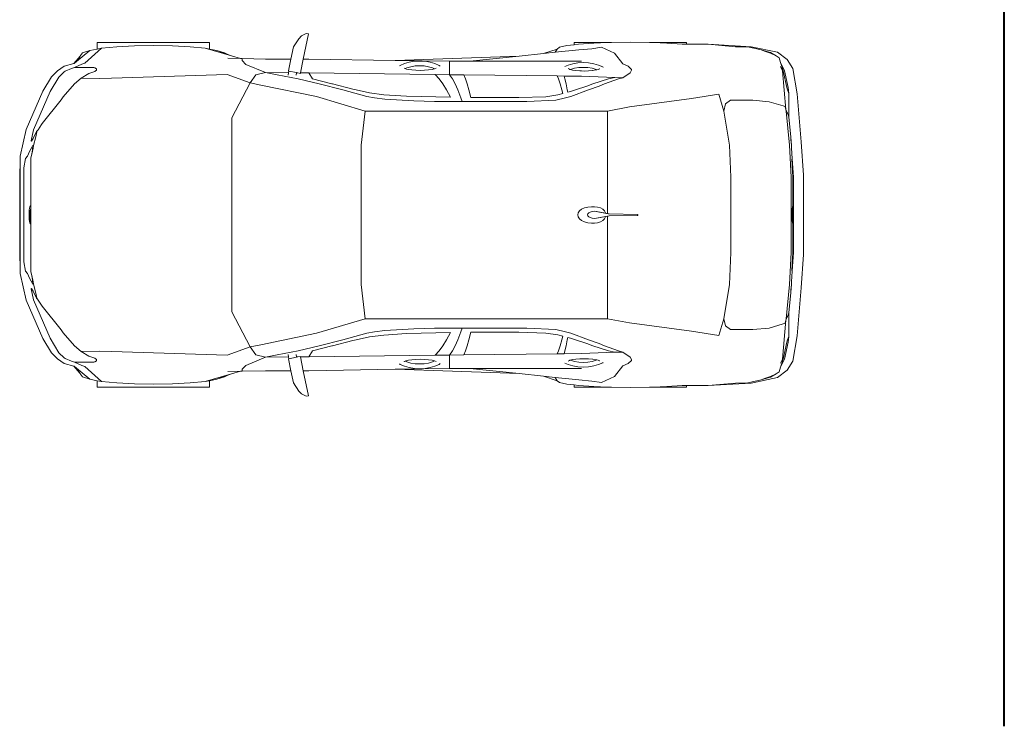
# Model space of a CAD drawing. Header units: inches. Extents: x 1987 to 3775, y 142 to 1299.
# Tile 2 of 50: x 2458 to 2676, y 142 to 299. Entities that reach past the tile are written whole.
import ezdxf

# ---------------------------------------------------------------- set-up
doc = ezdxf.new("R2010")
doc.units = ezdxf.units.IN
doc.header["$MEASUREMENT"] = 0
doc.layers.add('CAR', color=173, linetype='Continuous', lineweight=13)
doc.layers.add('WALL_0.40', color=7, linetype='Continuous', lineweight=40)

# ---------------------------------------------------------------- blocks, each defined once
blk = doc.blocks.new('at')
at = {"layer": 'CAR'}
for p, q in [((-111.43, 39.72), (-112.03, 39.09)), ((-110.37, 40.24), (-111.43, 39.72)), ((-111.02, 34.57), (-109.87, 40.13)), ((-110.37, 40.24), (-109.87, 40.13)), ((-156.76, 36.79), (-156.76, 38.21)), ((-156.76, 38.21), (-131.83, 38.21)), ((-152.44, 37.3), (-155.82, 36.95)), ((-148.51, 37.52), (-152.44, 37.3)), ((-144.29, 37.6), (-148.51, 37.52)), ((-140.07, 37.52), (-144.29, 37.6)), ((-136.14, 37.3), (-140.07, 37.52)), ((-132.77, 36.95), (-136.14, 37.3)), ((-131.83, 36.79), (-131.83, 38.21)), ((-113.2, 37.27), (-113.76, 34.57)), ((-112.03, 39.09), (-113.2, 37.27)), ((-54.14, 37.18), (-54.69, 36.79)), ((-52.52, 37.54), (-54.14, 37.18)), ((-50.92, 37.74), (-52.52, 37.54)), ((-50.92, 37.74), (-50.92, 38.21)), ((-50.92, 38.21), (-43.51, 38.21)), ((-49.94, 37.85), (-50.92, 37.74)), ((-46.57, 38.09), (-49.94, 37.85)), ((-46.97, 36.87), (-44.87, 37.18)), ((-43.51, 38.21), (-46.57, 38.09)), ((-44.87, 37.18), (-41.99, 35.87)), ((-42.65, 38.24), (-43.51, 38.21)), ((-38.45, 38.3), (-42.65, 38.24)), ((-34.24, 38.24), (-38.45, 38.3)), ((-33.39, 38.21), (-34.24, 38.24)), ((-30.33, 38.09), (-33.39, 38.21)), ((-33.39, 38.21), (-25.98, 38.21)), ((-26.96, 37.85), (-30.33, 38.09)), ((-26.96, 37.85), (-25.98, 37.85)), ((-25.98, 37.85), (-25.98, 38.21)), ((-25.98, 37.85), (-21.15, 37.85)), ((-21.15, 37.85), (-15.13, 37.31)), ((-21.15, 37.85), (-11.61, 37.31)), ((-15.13, 37.31), (-12.4, 37.27)), ((-12.4, 37.27), (-9.43, 36.63)), ((-11.61, 37.31), (-5.8, 36.08)), ((-161.95, 33.55), (-160.57, 35.22)), ((-161.92, 33.56), (-160.62, 35.09)), ((-158.4, 36.49), (-161.33, 34.01)), ((-160.62, 35.09), (-161.33, 34.01)), ((-160.53, 35.22), (-160.62, 35.09)), ((-160.53, 35.22), (-160.57, 35.22)), ((-160.44, 35.36), (-160.53, 35.22)), ((-160.03, 35.96), (-160.44, 35.36)), ((-158.4, 36.49), (-160.03, 35.96)), ((-159.47, 33.65), (-155.82, 36.95)), ((-158.4, 36.49), (-156.76, 36.79)), ((-155.82, 36.95), (-156.76, 36.79)), ((-131.83, 36.79), (-132.77, 36.95)), ((-132.77, 36.95), (-126.97, 35.28)), ((-130.18, 36.49), (-131.83, 36.79)), ((-128.55, 35.96), (-130.18, 36.49)), ((-127.78, 35.59), (-130.18, 36.49)), ((-128.55, 35.96), (-127.78, 35.59)), ((-126.97, 35.28), (-127.78, 35.59)), ((-126.97, 35.28), (-124.96, 34.71)), ((-90.63, 34.26), (-63.1, 35.23)), ((-63.1, 35.23), (-74.07, 34.08)), ((-57.75, 35.8), (-63.1, 35.23)), ((-57.75, 35.8), (-54.69, 36.79)), ((-55.17, 36.07), (-57.75, 35.8)), ((-55.17, 36.07), (-54.69, 36.79)), ((-49.86, 36.63), (-55.17, 36.07)), ((-49.86, 36.63), (-46.97, 36.87)), ((-41.99, 35.87), (-40.12, 33.52)), ((-8.45, 36.27), (-9.43, 36.63)), ((-9.43, 36.63), (-7.37, 36.03)), ((-8.45, 36.27), (-7.37, 35.89)), ((-6.11, 35.25), (-7.37, 36.03)), ((-6.11, 35.25), (-7.37, 35.89)), ((-5.46, 34.85), (-6.11, 35.25)), ((-5.8, 36.08), (-3.69, 34.48)), ((-165.6, 31.93), (-164.08, 33)), ((-164.08, 33), (-161.95, 33.55)), ((-161.95, 33.55), (-161.92, 33.56)), ((-161.92, 33.56), (-161.84, 33.58)), ((-161.33, 34.01), (-161.84, 33.58)), ((-161.82, 32.7), (-160.19, 33.4)), ((-160.19, 33.4), (-159.47, 33.65)), ((-124.96, 34.71), (-127.77, 34.78)), ((-124.57, 34.7), (-124.96, 34.71)), ((-119.4, 34.57), (-124.57, 34.7)), ((-124.57, 34.21), (-124.57, 34.7)), ((-123.8, 33.39), (-124.57, 34.21)), ((-119.4, 31.59), (-123.8, 33.39)), ((-113.76, 34.57), (-119.4, 34.57)), ((-113.76, 34.57), (-114.31, 31.93)), ((-111.66, 31.5), (-111.02, 34.57)), ((-109.83, 34.57), (-111.02, 34.57)), ((-109.83, 34.57), (-90.63, 34.26)), ((-90.63, 34.26), (-78.56, 34.07)), ((-89.69, 33.04), (-89.5, 33.17)), ((-89.5, 33.17), (-88.58, 33.58)), ((-88.58, 33.58), (-87.53, 33.88)), ((-88.05, 32.61), (-87.16, 32.87)), ((-87.53, 33.88), (-86.38, 34.07)), ((-87.16, 32.87), (-86.2, 33.03)), ((-86.38, 34.07), (-85.2, 34.13)), ((-86.2, 33.03), (-85.2, 33.08)), ((-85.2, 34.13), (-84.01, 34.07)), ((-85.2, 33.08), (-84.19, 33.03)), ((-84.19, 33.03), (-83.23, 32.87)), ((-84.01, 34.07), (-82.87, 33.88)), ((-83.23, 32.87), (-82.34, 32.61)), ((-82.87, 33.88), (-81.82, 33.58)), ((-81.82, 33.58), (-80.89, 33.17)), ((-80.89, 33.17), (-80.66, 33.01)), ((-74.07, 34.08), (-78.56, 34.07)), ((-78.56, 31.1), (-78.56, 34.07)), ((-49.32, 34.12), (-74.07, 34.08)), ((-53.02, 32.9), (-52.28, 33.23)), ((-52.28, 33.23), (-51.22, 33.53)), ((-51.22, 33.53), (-50.08, 33.72)), ((-50.08, 33.72), (-48.9, 33.78)), ((-48.9, 33.78), (-47.71, 33.72)), ((-47.71, 33.72), (-46.57, 33.53)), ((-46.57, 33.53), (-45.51, 33.23)), ((-45.51, 33.23), (-44.59, 32.81)), ((-44.59, 32.81), (-44.46, 32.73)), ((-38.96, 32.99), (-40.12, 33.52)), ((-38.23, 32.28), (-38.96, 32.99)), ((-5.46, 34.85), (-5.13, 33.82)), ((-4.7, 31.99), (-5.14, 32.92)), ((-4.22, 31.99), (-5.13, 33.82)), ((-5.13, 33.82), (-4.53, 31.99)), ((-2.41, 32.45), (-3.69, 34.48)), ((-168.83, 27.43), (-166.92, 30.62)), ((-166.92, 30.62), (-165.6, 31.93)), ((-165.26, 30.58), (-164.1, 31.72)), ((-164.1, 31.72), (-163.89, 31.87)), ((-163.89, 31.87), (-162.48, 32.49)), ((-162.48, 32.49), (-161.82, 32.7)), ((-161.82, 32.7), (-158.91, 32.69)), ((-160.32, 30.33), (-158.59, 31.35)), ((-158.91, 32.69), (-157.96, 32.69)), ((-157.29, 31.8), (-158.59, 31.35)), ((-157.96, 32.69), (-157.5, 32.66)), ((-157.5, 32.66), (-157.32, 32.63)), ((-157.32, 32.63), (-157.26, 32.59)), ((-157.29, 31.8), (-157.12, 31.93)), ((-157.26, 32.59), (-156.94, 32.38)), ((-157.12, 31.93), (-157, 32.03)), ((-157.12, 31.93), (-157.12, 31.93)), ((-157, 32.03), (-156.94, 32.08)), ((-156.94, 32.08), (-156.94, 32.38)), ((-153.57, 30.31), (-127.94, 31.11)), ((-127.94, 31.11), (-122.83, 29.27)), ((-121.53, 31.07), (-122.83, 29.27)), ((-121.53, 31.07), (-119.4, 31.59)), ((-116.83, 31.04), (-119.4, 31.59)), ((-119.4, 31.59), (-114.29, 31.53)), ((-112.17, 30.15), (-116.83, 31.04)), ((-114.29, 31.53), (-114.41, 30.98)), ((-114.21, 31.91), (-114.31, 31.93)), ((-114.21, 31.91), (-114.29, 31.53)), ((-112.52, 31.56), (-114.21, 31.91)), ((-112.53, 31.51), (-112.64, 30.98)), ((-112.52, 31.56), (-112.53, 31.51)), ((-112.53, 31.51), (-112.24, 31.5)), ((-112.24, 31.5), (-112.52, 31.56)), ((-111.68, 31.39), (-112.24, 31.5)), ((-111.68, 31.39), (-111.66, 31.5)), ((-111.66, 31.5), (-109.83, 31.48)), ((-109.83, 31.48), (-81.79, 31.14)), ((-109.02, 30.15), (-109.83, 31.48)), ((-88.62, 32.57), (-88.64, 32.58)), ((-88.39, 32.46), (-88.62, 32.57)), ((-88.39, 32.46), (-88.05, 32.61)), ((-88.3, 32.41), (-88.39, 32.46)), ((-88.11, 32.36), (-88.3, 32.41)), ((-87.72, 32.27), (-88.11, 32.36)), ((-86.96, 32.15), (-87.72, 32.27)), ((-86.06, 32.08), (-86.96, 32.15)), ((-85.09, 32.05), (-86.06, 32.08)), ((-84.12, 32.08), (-85.09, 32.05)), ((-83.22, 32.15), (-84.12, 32.08)), ((-82.46, 32.26), (-83.22, 32.15)), ((-82.46, 32.26), (-81.96, 32.39)), ((-82.34, 32.61), (-81.88, 32.41)), ((-81.96, 32.39), (-81.88, 32.41)), ((-81.56, 32.56), (-81.88, 32.41)), ((-81.79, 31.14), (-78.56, 31.1)), ((-81.79, 31.14), (-80.89, 30.15)), ((-81.54, 32.57), (-81.56, 32.56)), ((-78.56, 31.1), (-77.92, 30.15)), ((-75.39, 31.06), (-78.56, 31.1)), ((-75.39, 31.06), (-75.02, 30.15)), ((-54.67, 30.82), (-75.39, 31.06)), ((-54.67, 30.82), (-53.15, 30.8)), ((-54.67, 30.82), (-54.39, 30.15)), ((-53.15, 30.8), (-49.32, 30.75)), ((-52.96, 30.15), (-53.15, 30.8)), ((-52.27, 32.46), (-52.28, 32.46)), ((-51.97, 32.3), (-52.27, 32.46)), ((-51.97, 32.3), (-51.9, 32.27)), ((-51.79, 32.24), (-51.9, 32.27)), ((-51.79, 32.24), (-51.75, 32.26)), ((-51.31, 32.12), (-51.79, 32.24)), ((-51.75, 32.26), (-50.86, 32.52)), ((-50.55, 32), (-51.31, 32.12)), ((-50.86, 32.52), (-49.9, 32.68)), ((-49.67, 31.93), (-50.55, 32)), ((-49.9, 32.68), (-48.9, 32.73)), ((-49.67, 31.93), (-49.32, 31.92)), ((-48.72, 31.91), (-49.32, 31.92)), ((-49.32, 30.75), (-41.91, 30.49)), ((-48.9, 32.73), (-47.89, 32.68)), ((-48.72, 31.91), (-47.75, 31.95)), ((-47.89, 32.68), (-46.93, 32.52)), ((-47.75, 31.95), (-46.83, 32.04)), ((-46.93, 32.52), (-46.04, 32.26)), ((-46.78, 32.05), (-46.83, 32.04)), ((-46.09, 32.14), (-46.78, 32.05)), ((-46.09, 32.14), (-45.87, 32.19)), ((-46.04, 32.26), (-45.87, 32.19)), ((-45.87, 32.19), (-45.57, 32.25)), ((-45.57, 32.25), (-45.29, 32.37)), ((-45.29, 32.37), (-45.26, 32.38)), ((-40.12, 30.43), (-38.49, 31.54)), ((-38.49, 31.54), (-38.23, 32.1)), ((-38.23, 32.1), (-38.23, 32.28)), ((-3.95, 23.4), (-4.7, 31.99)), ((-3.71, 28.22), (-4.53, 31.99)), ((-3.41, 28.22), (-4.22, 31.99)), ((-1.41, 26.85), (-2.41, 32.45)), ((-167.18, 27.39), (-165.26, 30.58)), ((-164.29, 26.15), (-161.82, 29.09)), ((-161.82, 29.09), (-160.32, 30.33)), ((-156.14, 30.25), (-160.32, 30.33)), ((-156.14, 30.25), (-153.57, 30.31)), ((-126.91, 21.53), (-122.83, 29.27)), ((-122.83, 29.27), (-120.45, 28.81)), ((-108.08, 26.26), (-120.45, 28.81)), ((-107.52, 29.04), (-112.17, 30.15)), ((-104.67, 29.06), (-109.02, 30.15)), ((-102.24, 27.75), (-107.52, 29.04)), ((-104.55, 29.04), (-104.67, 29.06)), ((-100.02, 27.9), (-104.55, 29.04)), ((-80.89, 30.15), (-80.07, 29.04)), ((-80.07, 29.04), (-79.28, 27.75)), ((-77.92, 30.15), (-77.32, 29.04)), ((-77.32, 29.04), (-76.73, 27.75)), ((-75.02, 30.15), (-74.65, 29.04)), ((-74.65, 29.04), (-74.29, 27.75)), ((-54.39, 30.15), (-54.02, 29.04)), ((-54.02, 29.04), (-53.65, 27.75)), ((-52.7, 29.04), (-52.96, 30.15)), ((-52.45, 27.75), (-52.7, 29.04)), ((-50.66, 27.75), (-48.13, 28.52)), ((-48.13, 28.52), (-46.76, 29.04)), ((-45.38, 28.54), (-47.76, 27.75)), ((-46.76, 29.04), (-43.27, 30.15)), ((-44.21, 29.04), (-45.38, 28.54)), ((-41.11, 30.15), (-44.21, 29.04)), ((-43.27, 30.15), (-41.91, 30.49)), ((-41.91, 30.49), (-40.12, 30.43)), ((-40.12, 30.43), (-41.11, 30.15)), ((-172.53, 18.91), (-168.83, 27.43)), ((-170.9, 18.88), (-167.18, 27.39)), ((-108.08, 26.26), (-97.27, 23.04)), ((-96.96, 26.25), (-102.24, 27.75)), ((-99.28, 27.75), (-100.02, 27.9)), ((-96.31, 27.07), (-99.28, 27.75)), ((-95.22, 25.97), (-96.96, 26.25)), ((-93.19, 26.66), (-96.31, 27.07)), ((-88.12, 26.36), (-93.19, 26.66)), ((-78.39, 26.08), (-88.12, 26.36)), ((-79.28, 27.75), (-78.39, 26.08)), ((-76.73, 27.75), (-76.04, 25.97)), ((-74.29, 27.75), (-73.88, 26.02)), ((-63.2, 26.02), (-57.18, 26.22)), ((-57.18, 26.22), (-54.54, 26.63)), ((-54.54, 26.63), (-53.45, 26.92)), ((-53.65, 27.75), (-53.45, 26.92)), ((-51.68, 26.24), (-52.84, 25.97)), ((-52.36, 27.21), (-52.45, 27.75)), ((-52.36, 27.21), (-51.75, 27.37)), ((-51.75, 27.37), (-50.66, 27.75)), ((-47.76, 27.75), (-51.68, 26.24)), ((-24.91, 25.83), (-18.82, 26.8)), ((-17.72, 23.04), (-18.82, 26.8)), ((-3.69, 27.97), (-3.71, 28.22)), ((-3.35, 27.14), (-3.69, 27.97)), ((-3.29, 26.96), (-3.41, 28.22)), ((-3.35, 27.14), (-3.29, 26.96)), ((-3.29, 21.77), (-3.29, 26.96)), ((-0.52, 16.2), (-1.41, 26.85)), ((-164.76, 25.51), (-168.97, 20.28)), ((-164.29, 26.15), (-164.76, 25.51)), ((-92.96, 25.69), (-95.22, 25.97)), ((-86.51, 25.29), (-92.96, 25.69)), ((-81.88, 25.13), (-86.51, 25.29)), ((-75.74, 25.13), (-81.88, 25.13)), ((-76.04, 25.97), (-75.74, 25.13)), ((-61.44, 25.13), (-75.74, 25.13)), ((-73.88, 26.02), (-63.2, 26.02)), ((-54.96, 25.41), (-61.44, 25.13)), ((-52.84, 25.97), (-54.96, 25.41)), ((-24.91, 25.83), (-38.65, 23.97)), ((-17.34, 24.6), (-17.72, 23.04)), ((-17.34, 24.6), (-16.24, 25.42)), ((-16.24, 25.42), (-11.25, 25.42)), ((-11.25, 25.42), (-7.62, 25.11)), ((-4.57, 24.17), (-7.62, 25.11)), ((-4.08, 24.01), (-4.57, 24.17)), ((-98.2, 15.43), (-97.27, 23.04)), ((-43.56, 23.04), (-97.27, 23.04)), ((-38.65, 23.97), (-43.56, 23.04)), ((-43.56, 23.04), (-43.56, 0.29)), ((-16.45, 15.43), (-17.72, 23.04)), ((-3.95, 23.4), (-4.08, 24.01)), ((-3.92, 23.34), (-3.95, 23.4)), ((-3.87, 23.04), (-3.95, 23.4)), ((-3.78, 23.04), (-3.92, 23.34)), ((-3.17, 15.43), (-3.87, 23.04)), ((-3.7, 22.8), (-3.78, 23.04)), ((-3.69, 22.79), (-3.7, 22.8)), ((-3.69, 22.79), (-3.35, 21.95)), ((-3.29, 21.77), (-3.35, 21.95)), ((-169.09, 20.06), (-169.87, 18.9)), ((-168.97, 20.28), (-169.09, 20.06)), ((-126.91, -21.53), (-126.91, 21.53)), ((-2.87, 17.25), (-3.29, 21.77)), ((-173.83, 13.01), (-172.53, 18.91)), ((-171.44, 16.42), (-170.9, 18.88)), ((-170.21, 18.48), (-170.95, 16.92)), ((-170.39, 17.34), (-170.15, 18.45)), ((-170, 18.73), (-170.21, 18.48)), ((-170, 18.73), (-170.15, 18.45)), ((-169.87, 18.9), (-170, 18.73)), ((-171.78, 14.08), (-171.05, 15.4)), ((-171.33, 16.35), (-171.44, 16.42)), ((-170.95, 16.92), (-171.33, 16.35)), ((-171.05, 15.4), (-170.91, 15.4)), ((-170.91, 15.4), (-170.94, 14.83)), ((-170.91, 15.4), (-170.39, 17.34)), ((-98.2, -15.43), (-98.2, 15.43)), ((-16.17, 8.36), (-16.45, 15.43)), ((-2.76, 8.36), (-3.17, 15.43)), ((-2.87, 17.2), (-2.87, 17.25)), ((-2.69, 15.43), (-2.87, 17.25)), ((-2.84, 16.64), (-2.87, 17.2)), ((-2.84, 16.64), (-2.79, 16.04)), ((-2.79, 16.04), (-2.72, 15.44)), ((-2.72, 15.43), (-2.72, 15.44)), ((-2.69, 15.12), (-2.72, 15.43)), ((-2.66, 14.83), (-2.69, 15.43)), ((0, 8.78), (-0.52, 16.2)), ((-171.78, 14.08), (-172.23, 13)), ((-171.3, 13.54), (-171.52, 12.65)), ((-171.47, 12.62), (-171.25, 13.47)), ((-171.12, 14.41), (-171.3, 13.54)), ((-170.94, 14.83), (-171.25, 13.47)), ((-171.16, 14.9), (-171.1, 14.82)), ((-171.12, 14.41), (-171.1, 14.82)), ((-2.67, 14.88), (-2.69, 15.12)), ((-2.67, 14.88), (-2.66, 14.83)), ((-2.52, 12.53), (-2.66, 14.83)), ((-173.83, 10.22), (-173.83, 13.01)), ((-173.01, 10.44), (-172.66, 12.49)), ((-172.23, 13), (-172.66, 12.49)), ((-171.52, 2.04), (-171.52, 12.65)), ((-171.47, 12.62), (-171.47, -12.62)), ((-2.63, 12.38), (-2.52, 12.53)), ((-2.39, 8.36), (-2.63, 12.38)), ((-2.28, 8.36), (-2.52, 12.53)), ((-173.96, 10.22), (-173.83, 10.22)), ((-173.96, -10.22), (-173.96, 10.22)), ((-173.83, 10.22), (-173.83, -10.22)), ((-173.01, 10.44), (-173.01, -10.44)), ((0, -8.78), (0, 8.78)), ((-16.17, 8.36), (-16.17, -8.36)), ((-2.76, 8.36), (-2.76, -8.36)), ((-2.39, 1.64), (-2.39, 8.36)), ((-2.28, 8.36), (-2.28, -8.36)), ((-171.89, 0), (-171.88, 0.53)), ((-171.88, -0.53), (-171.89, 0)), ((-171.88, 0.53), (-171.84, 1.03)), ((-171.84, 1.03), (-171.78, 1.46)), ((-171.78, 1.46), (-171.69, 1.78)), ((-171.69, 1.78), (-171.6, 1.99)), ((-171.63, 0.83), (-171.67, 0.62)), ((-171.67, 0.62), (-171.67, -1.7)), ((-171.62, 0.83), (-171.63, 0.83)), ((-171.52, 0.99), (-171.62, 0.83)), ((-171.61, 0.91), (-171.62, 0.83)), ((-171.56, 1.28), (-171.61, 0.91)), ((-171.6, 1.99), (-171.52, 2.04)), ((-171.53, 0.31), (-171.57, 0.36)), ((-171.52, 1.43), (-171.56, 1.28)), ((-171.52, 0.3), (-171.53, 0.31)), ((-171.52, 1.43), (-171.52, 2.04)), ((-171.52, 0.99), (-171.52, 1.43)), ((-171.52, 0.3), (-171.52, 0.99)), ((-171.52, -2.04), (-171.52, 0.3)), ((-50.01, 0.44), (-50.1, 0)), ((-50.1, 0), (-50.01, -0.44)), ((-49.73, 0.86), (-50.01, 0.44)), ((-49.27, 1.24), (-49.73, 0.86)), ((-48.64, 1.55), (-49.27, 1.24)), ((-47.9, 1.74), (-48.64, 1.55)), ((-47.95, 0.09), (-47.97, 0)), ((-47.97, 0), (-47.95, -0.09)), ((-47.87, 0.23), (-47.95, 0.09)), ((-47.09, 1.81), (-47.9, 1.74)), ((-47.68, 0.42), (-47.87, 0.23)), ((-47.35, 0.61), (-47.68, 0.42)), ((-46.92, 0.74), (-47.35, 0.61)), ((-47.09, 1.81), (-46.42, 1.81)), ((-46.42, 0.79), (-46.92, 0.74)), ((-45.74, 1.74), (-46.42, 1.81)), ((-45.93, 0.74), (-46.42, 0.79)), ((-46.42, 0.79), (-43.38, 0.26)), ((-45.93, 0.74), (-43.95, 0.36)), ((-45.11, 1.55), (-45.74, 1.74)), ((-44.58, 1.24), (-45.11, 1.55)), ((-44.2, 0.86), (-44.58, 1.24)), ((-43.96, 0.44), (-44.2, 0.86)), ((-43.95, 0.36), (-43.96, 0.44)), ((-43.95, 0.36), (-43.56, 0.29)), ((-43.56, 0.29), (-43.38, 0.26)), ((-43.38, 0.26), (-43.16, 0.22)), ((-43.16, 0.22), (-36.84, 0.11)), ((-36.81, 0.1), (-36.84, 0.11)), ((-36.79, 0.08), (-36.81, 0.1)), ((-36.77, 0.06), (-36.79, 0.08)), ((-36.76, 0.03), (-36.77, 0.06)), ((-36.76, 0.01), (-36.76, 0.03)), ((-36.76, 0), (-36.76, 0.01)), ((-36.76, -0.01), (-36.76, 0)), ((-2.59, 0.35), (-2.6, 0)), ((-2.6, 0), (-2.59, -0.44)), ((-2.57, 0.85), (-2.58, 0.69)), ((-2.58, 0.69), (-2.52, 0.26)), ((-2.55, 1.2), (-2.57, 0.85)), ((-2.45, 1.76), (-2.56, 1.76)), ((-2.52, 1.46), (-2.55, 1.2)), ((-2.48, 1.63), (-2.52, 1.46)), ((-2.52, 1.46), (-2.52, 1.46)), ((-2.52, 0.26), (-2.49, 0.03)), ((-2.49, 0.03), (-2.43, -0.27)), ((-2.45, 1.68), (-2.48, 1.63)), ((-2.45, 1.76), (-2.4, 1.7)), ((-2.4, 1.7), (-2.39, 1.64)), ((-2.39, 1.64), (-2.37, 1.53)), ((-2.37, 1.53), (-2.33, 1.25)), ((-2.37, 1.46), (-2.37, 1.47)), ((-2.37, 1.46), (-2.37, 1.47)), ((-2.37, 1.46), (-2.37, 1.46)), ((-2.37, -0.53), (-2.37, 1.46)), ((-2.33, 1.25), (-2.31, 0.88)), ((-2.31, 0.88), (-2.29, 0.46)), ((-2.29, 0.46), (-2.29, 0)), ((-2.29, 0), (-2.29, -0.46)), ((-171.84, -1.03), (-171.88, -0.53)), ((-171.78, -1.46), (-171.84, -1.03)), ((-171.69, -1.78), (-171.78, -1.46)), ((-171.6, -1.99), (-171.69, -1.78)), ((-171.68, -1.71), (-171.67, -1.7)), ((-171.68, -1.71), (-171.67, -1.72)), ((-171.67, -1.7), (-171.67, -1.72)), ((-171.52, -2.04), (-171.6, -1.99)), ((-171.52, -12.65), (-171.52, -2.04)), ((-50.01, -0.44), (-49.73, -0.86)), ((-49.73, -0.86), (-49.27, -1.24)), ((-49.27, -1.24), (-48.64, -1.55)), ((-48.64, -1.55), (-47.9, -1.74)), ((-47.95, -0.09), (-47.87, -0.23)), ((-47.9, -1.74), (-47.09, -1.81)), ((-47.87, -0.23), (-47.68, -0.42)), ((-47.68, -0.42), (-47.35, -0.61)), ((-47.35, -0.61), (-46.92, -0.74)), ((-47.09, -1.81), (-46.42, -1.81)), ((-46.92, -0.74), (-46.42, -0.79)), ((-46.42, -0.79), (-43.38, -0.26)), ((-46.42, -0.79), (-45.93, -0.74)), ((-46.42, -1.81), (-45.74, -1.74)), ((-45.93, -0.74), (-43.95, -0.36)), ((-45.74, -1.74), (-45.11, -1.55)), ((-45.11, -1.55), (-44.58, -1.24)), ((-44.58, -1.24), (-44.2, -0.86)), ((-44.2, -0.86), (-43.96, -0.44)), ((-43.96, -0.44), (-43.95, -0.36)), ((-43.95, -0.36), (-43.56, -0.29)), ((-43.56, -0.29), (-43.38, -0.26)), ((-43.56, -0.29), (-43.56, -23.04)), ((-43.38, -0.26), (-43.16, -0.22)), ((-43.16, -0.22), (-36.84, -0.11)), ((-36.84, -0.11), (-36.81, -0.1)), ((-36.81, -0.1), (-36.79, -0.08)), ((-36.79, -0.08), (-36.77, -0.06)), ((-36.77, -0.06), (-36.76, -0.03)), ((-36.76, -0.03), (-36.76, -0.01)), ((-2.59, -0.44), (-2.59, -0.54)), ((-2.59, -0.54), (-2.57, -0.85)), ((-2.57, -0.85), (-2.55, -1.2)), ((-2.45, -1.76), (-2.56, -1.76)), ((-2.55, -1.2), (-2.52, -1.46)), ((-2.52, -1.46), (-2.48, -1.63)), ((-2.46, -0.8), (-2.51, -0.88)), ((-2.48, -1.63), (-2.45, -1.68)), ((-2.39, -0.71), (-2.46, -0.8)), ((-2.4, -1.7), (-2.45, -1.76)), ((-2.43, -0.27), (-2.42, -0.31)), ((-2.39, -1.64), (-2.4, -1.7)), ((-2.39, -0.71), (-2.37, -0.53)), ((-2.37, -1.53), (-2.39, -1.64)), ((-2.39, -8.36), (-2.39, -1.64)), ((-2.33, -1.25), (-2.37, -1.53)), ((-2.31, -0.88), (-2.33, -1.25)), ((-2.29, -0.46), (-2.31, -0.88)), ((-16.17, -8.36), (-16.45, -15.43)), ((-2.76, -8.36), (-3.17, -15.43)), ((-2.39, -8.36), (-2.63, -12.38)), ((-2.28, -8.36), (-2.52, -12.53)), ((-173.96, -10.22), (-173.83, -10.22)), ((-173.83, -10.22), (-173.83, -13.01)), ((-172.66, -12.49), (-173.01, -10.44)), ((0, -8.78), (-0.52, -16.2)), ((-173.83, -13.01), (-172.53, -18.91)), ((-172.23, -13), (-172.66, -12.49)), ((-171.78, -14.08), (-172.23, -13)), ((-171.3, -13.54), (-171.52, -12.65)), ((-171.47, -12.62), (-171.25, -13.47)), ((-2.52, -12.53), (-2.66, -14.83)), ((-2.63, -12.38), (-2.52, -12.53)), ((-171.78, -14.08), (-171.05, -15.4)), ((-171.12, -14.41), (-171.3, -13.54)), ((-170.94, -14.83), (-171.25, -13.47)), ((-171.16, -14.9), (-171.1, -14.82)), ((-171.12, -14.41), (-171.1, -14.82)), ((-170.91, -15.4), (-170.94, -14.83)), ((-2.69, -15.12), (-2.72, -15.43)), ((-2.66, -14.83), (-2.69, -15.43)), ((-2.67, -14.88), (-2.69, -15.12)), ((-2.67, -14.88), (-2.66, -14.83)), ((-171.33, -16.35), (-171.44, -16.42)), ((-171.44, -16.42), (-170.9, -18.88)), ((-170.95, -16.92), (-171.33, -16.35)), ((-171.05, -15.4), (-170.91, -15.4)), ((-170.21, -18.48), (-170.95, -16.92)), ((-170.91, -15.4), (-170.39, -17.34)), ((-170.39, -17.34), (-170.15, -18.45)), ((-98.2, -15.43), (-97.27, -23.04)), ((-16.45, -15.43), (-17.72, -23.04)), ((-3.17, -15.43), (-3.87, -23.04)), ((-2.87, -17.25), (-3.29, -21.77)), ((-2.69, -15.43), (-2.87, -17.25)), ((-2.84, -16.64), (-2.87, -17.2)), ((-2.87, -17.2), (-2.87, -17.25)), ((-2.84, -16.64), (-2.79, -16.04)), ((-2.79, -16.04), (-2.72, -15.44)), ((-2.72, -15.43), (-2.72, -15.44)), ((-0.52, -16.2), (-1.41, -26.85)), ((-172.53, -18.91), (-168.83, -27.43)), ((-170.9, -18.88), (-167.18, -27.39)), ((-170, -18.73), (-170.21, -18.48)), ((-170, -18.73), (-170.15, -18.45)), ((-169.87, -18.9), (-170, -18.73)), ((-169.09, -20.06), (-169.87, -18.9)), ((-168.97, -20.28), (-169.09, -20.06)), ((-164.76, -25.51), (-168.97, -20.28)), ((-126.91, -21.53), (-122.83, -29.27)), ((-3.29, -21.77), (-3.35, -21.95)), ((-3.29, -21.77), (-3.29, -26.96)), ((-108.08, -26.26), (-97.27, -23.04)), ((-43.56, -23.04), (-97.27, -23.04)), ((-38.65, -23.97), (-43.56, -23.04)), ((-24.91, -25.83), (-38.65, -23.97)), ((-17.72, -23.04), (-18.82, -26.8)), ((-17.34, -24.6), (-17.72, -23.04)), ((-3.95, -23.4), (-4.7, -31.99)), ((-4.08, -24.01), (-4.57, -24.17)), ((-3.95, -23.4), (-4.08, -24.01)), ((-3.87, -23.04), (-3.95, -23.4)), ((-3.92, -23.34), (-3.95, -23.4)), ((-3.78, -23.04), (-3.92, -23.34)), ((-3.7, -22.8), (-3.78, -23.04)), ((-3.69, -22.79), (-3.7, -22.8)), ((-3.69, -22.79), (-3.35, -21.95)), ((-164.29, -26.15), (-164.76, -25.51)), ((-164.29, -26.15), (-161.82, -29.09)), ((-95.22, -25.97), (-96.96, -26.25)), ((-92.96, -25.69), (-95.22, -25.97)), ((-86.51, -25.29), (-92.96, -25.69)), ((-78.39, -26.08), (-88.12, -26.36)), ((-81.88, -25.13), (-86.51, -25.29)), ((-75.74, -25.13), (-81.88, -25.13)), ((-79.28, -27.75), (-78.39, -26.08)), ((-76.73, -27.75), (-76.04, -25.97)), ((-76.04, -25.97), (-75.74, -25.13)), ((-61.44, -25.13), (-75.74, -25.13)), ((-74.29, -27.75), (-73.88, -26.02)), ((-73.88, -26.02), (-63.2, -26.02)), ((-63.2, -26.02), (-57.18, -26.22)), ((-54.96, -25.41), (-61.44, -25.13)), ((-52.84, -25.97), (-54.96, -25.41)), ((-51.68, -26.24), (-52.84, -25.97)), ((-24.91, -25.83), (-18.82, -26.8)), ((-17.34, -24.6), (-16.24, -25.42)), ((-16.24, -25.42), (-11.25, -25.42)), ((-11.25, -25.42), (-7.62, -25.11)), ((-4.57, -24.17), (-7.62, -25.11)), ((-168.83, -27.43), (-166.92, -30.62)), ((-167.18, -27.39), (-165.26, -30.58)), ((-108.08, -26.26), (-120.45, -28.81)), ((-102.24, -27.75), (-107.52, -29.04)), ((-100.02, -27.9), (-104.55, -29.04)), ((-96.96, -26.25), (-102.24, -27.75)), ((-99.28, -27.75), (-100.02, -27.9)), ((-96.31, -27.07), (-99.28, -27.75)), ((-93.19, -26.66), (-96.31, -27.07)), ((-88.12, -26.36), (-93.19, -26.66)), ((-80.07, -29.04), (-79.28, -27.75)), ((-77.32, -29.04), (-76.73, -27.75)), ((-74.65, -29.04), (-74.29, -27.75)), ((-57.18, -26.22), (-54.54, -26.63)), ((-54.54, -26.63), (-53.45, -26.92)), ((-54.02, -29.04), (-53.65, -27.75)), ((-53.65, -27.75), (-53.45, -26.92)), ((-52.45, -27.75), (-52.7, -29.04)), ((-52.36, -27.21), (-52.45, -27.75)), ((-52.36, -27.21), (-51.75, -27.37)), ((-51.75, -27.37), (-50.66, -27.75)), ((-47.76, -27.75), (-51.68, -26.24)), ((-50.66, -27.75), (-48.13, -28.52)), ((-45.38, -28.54), (-47.76, -27.75)), ((-3.71, -28.22), (-4.53, -31.99)), ((-3.41, -28.22), (-4.22, -31.99)), ((-3.69, -27.97), (-3.71, -28.22)), ((-3.35, -27.14), (-3.69, -27.97)), ((-3.29, -26.96), (-3.41, -28.22)), ((-3.35, -27.14), (-3.29, -26.96)), ((-1.41, -26.85), (-2.41, -32.45)), ((-165.26, -30.58), (-164.1, -31.72)), ((-161.82, -29.09), (-160.32, -30.33)), ((-156.14, -30.25), (-160.32, -30.33)), ((-160.32, -30.33), (-158.59, -31.35)), ((-156.14, -30.25), (-153.57, -30.31)), ((-153.57, -30.31), (-127.94, -31.11)), ((-127.94, -31.11), (-122.83, -29.27)), ((-122.83, -29.27), (-120.45, -28.81)), ((-121.53, -31.07), (-122.83, -29.27)), ((-112.17, -30.15), (-116.83, -31.04)), ((-107.52, -29.04), (-112.17, -30.15)), ((-109.02, -30.15), (-109.83, -31.48)), ((-104.67, -29.06), (-109.02, -30.15)), ((-104.55, -29.04), (-104.67, -29.06)), ((-81.79, -31.14), (-80.89, -30.15)), ((-80.89, -30.15), (-80.07, -29.04)), ((-78.56, -31.1), (-77.92, -30.15)), ((-77.92, -30.15), (-77.32, -29.04)), ((-75.39, -31.06), (-75.02, -30.15)), ((-75.02, -30.15), (-74.65, -29.04)), ((-54.67, -30.82), (-54.39, -30.15)), ((-54.39, -30.15), (-54.02, -29.04)), ((-52.96, -30.15), (-53.15, -30.8)), ((-52.7, -29.04), (-52.96, -30.15)), ((-49.32, -30.75), (-41.91, -30.49)), ((-48.13, -28.52), (-46.76, -29.04)), ((-46.76, -29.04), (-43.27, -30.15)), ((-44.21, -29.04), (-45.38, -28.54)), ((-41.11, -30.15), (-44.21, -29.04)), ((-43.27, -30.15), (-41.91, -30.49)), ((-41.91, -30.49), (-40.12, -30.43)), ((-40.12, -30.43), (-41.11, -30.15)), ((-40.12, -30.43), (-38.49, -31.54)), ((-166.92, -30.62), (-165.6, -31.93)), ((-165.6, -31.93), (-164.08, -33)), ((-164.1, -31.72), (-163.89, -31.87)), ((-163.89, -31.87), (-162.48, -32.49)), ((-162.48, -32.49), (-161.82, -32.7)), ((-161.82, -32.7), (-158.91, -32.69)), ((-161.82, -32.7), (-160.19, -33.4)), ((-158.91, -32.69), (-157.96, -32.69)), ((-157.29, -31.8), (-158.59, -31.35)), ((-157.96, -32.69), (-157.5, -32.66)), ((-157.5, -32.66), (-157.32, -32.63)), ((-157.32, -32.63), (-157.26, -32.59)), ((-157.29, -31.8), (-157.12, -31.93)), ((-157.26, -32.59), (-156.94, -32.38)), ((-157.12, -31.93), (-157, -32.03)), ((-157.12, -31.93), (-157.12, -31.93)), ((-157, -32.03), (-156.94, -32.08)), ((-156.94, -32.08), (-156.94, -32.38)), ((-119.4, -31.59), (-123.8, -33.39)), ((-121.53, -31.07), (-119.4, -31.59)), ((-116.83, -31.04), (-119.4, -31.59)), ((-119.4, -31.59), (-114.29, -31.53)), ((-114.29, -31.53), (-114.41, -30.98)), ((-114.21, -31.91), (-114.31, -31.93)), ((-114.31, -31.93), (-113.76, -34.57)), ((-114.21, -31.91), (-114.29, -31.53)), ((-112.52, -31.56), (-114.21, -31.91)), ((-112.53, -31.51), (-112.64, -30.98)), ((-112.53, -31.51), (-112.24, -31.5)), ((-112.52, -31.56), (-112.53, -31.51)), ((-112.24, -31.5), (-112.52, -31.56)), ((-111.68, -31.39), (-112.24, -31.5)), ((-111.66, -31.5), (-111.68, -31.39)), ((-111.66, -31.5), (-109.83, -31.48)), ((-111.66, -31.5), (-111.02, -34.57)), ((-109.83, -31.48), (-81.79, -31.14)), ((-88.62, -32.57), (-88.64, -32.58)), ((-88.39, -32.46), (-88.62, -32.57)), ((-88.3, -32.41), (-88.39, -32.46)), ((-88.39, -32.46), (-88.05, -32.61)), ((-88.11, -32.36), (-88.3, -32.41)), ((-87.72, -32.27), (-88.11, -32.36)), ((-88.05, -32.61), (-87.16, -32.87)), ((-86.96, -32.15), (-87.72, -32.27)), ((-86.06, -32.08), (-86.96, -32.15)), ((-85.09, -32.05), (-86.06, -32.08)), ((-84.12, -32.08), (-85.09, -32.05)), ((-83.22, -32.15), (-84.12, -32.08)), ((-83.23, -32.87), (-82.34, -32.61)), ((-82.46, -32.26), (-83.22, -32.15)), ((-82.46, -32.26), (-81.96, -32.39)), ((-82.34, -32.61), (-81.88, -32.41)), ((-81.96, -32.39), (-81.88, -32.41)), ((-81.56, -32.56), (-81.88, -32.41)), ((-81.79, -31.14), (-78.56, -31.1)), ((-81.54, -32.57), (-81.56, -32.56)), ((-75.39, -31.06), (-78.56, -31.1)), ((-78.56, -31.1), (-78.56, -34.07)), ((-54.67, -30.82), (-75.39, -31.06)), ((-54.67, -30.82), (-53.15, -30.8)), ((-53.15, -30.8), (-49.32, -30.75)), ((-52.27, -32.46), (-52.28, -32.46)), ((-51.97, -32.3), (-52.27, -32.46)), ((-51.97, -32.3), (-51.9, -32.27)), ((-51.79, -32.24), (-51.9, -32.27)), ((-51.31, -32.12), (-51.79, -32.24)), ((-51.79, -32.24), (-51.75, -32.26)), ((-51.75, -32.26), (-50.86, -32.52)), ((-50.55, -32), (-51.31, -32.12)), ((-50.86, -32.52), (-49.9, -32.68)), ((-49.67, -31.93), (-50.55, -32)), ((-49.9, -32.68), (-48.9, -32.73)), ((-49.67, -31.93), (-49.32, -31.92)), ((-48.72, -31.91), (-49.32, -31.92)), ((-48.9, -32.73), (-47.89, -32.68)), ((-48.72, -31.91), (-47.75, -31.95)), ((-47.89, -32.68), (-46.93, -32.52)), ((-47.75, -31.95), (-46.83, -32.04)), ((-46.93, -32.52), (-46.04, -32.26)), ((-46.78, -32.05), (-46.83, -32.04)), ((-46.09, -32.14), (-46.78, -32.05)), ((-46.09, -32.14), (-45.87, -32.19)), ((-46.04, -32.26), (-45.87, -32.19)), ((-45.87, -32.19), (-45.57, -32.25)), ((-45.57, -32.25), (-45.29, -32.37)), ((-45.29, -32.37), (-45.26, -32.38)), ((-44.59, -32.81), (-44.46, -32.73)), ((-38.23, -32.28), (-38.96, -32.99)), ((-38.49, -31.54), (-38.23, -32.1)), ((-38.23, -32.1), (-38.23, -32.28)), ((-4.7, -31.99), (-5.14, -32.92)), ((-4.22, -31.99), (-5.13, -33.82)), ((-5.13, -33.82), (-4.53, -31.99)), ((-2.41, -32.45), (-3.69, -34.48)), ((-164.08, -33), (-161.95, -33.55)), ((-161.95, -33.55), (-160.57, -35.22)), ((-161.95, -33.55), (-161.92, -33.56)), ((-161.92, -33.56), (-160.62, -35.09)), ((-161.92, -33.56), (-161.84, -33.58)), ((-161.33, -34.01), (-161.84, -33.58)), ((-158.4, -36.49), (-161.33, -34.01)), ((-160.62, -35.09), (-161.33, -34.01)), ((-160.19, -33.4), (-159.47, -33.65)), ((-159.47, -33.65), (-155.82, -36.95)), ((-124.96, -34.71), (-127.77, -34.78)), ((-126.97, -35.28), (-124.96, -34.71)), ((-124.57, -34.7), (-124.96, -34.71)), ((-123.8, -33.39), (-124.57, -34.21)), ((-124.57, -34.7), (-124.57, -34.21)), ((-119.4, -34.57), (-124.57, -34.7)), ((-113.76, -34.57), (-119.4, -34.57)), ((-113.76, -34.57), (-113.2, -37.27)), ((-109.83, -34.57), (-111.02, -34.57)), ((-111.02, -34.57), (-109.87, -40.13)), ((-109.83, -34.57), (-90.63, -34.26)), ((-90.63, -34.26), (-78.56, -34.07)), ((-90.63, -34.26), (-63.1, -35.23)), ((-89.69, -33.04), (-89.5, -33.17)), ((-89.5, -33.17), (-88.58, -33.58)), ((-88.58, -33.58), (-87.53, -33.88)), ((-87.53, -33.88), (-86.38, -34.07)), ((-87.16, -32.87), (-86.2, -33.03)), ((-86.38, -34.07), (-85.2, -34.13)), ((-86.2, -33.03), (-85.2, -33.08)), ((-85.2, -33.08), (-84.19, -33.03)), ((-85.2, -34.13), (-84.01, -34.07)), ((-84.19, -33.03), (-83.23, -32.87)), ((-84.01, -34.07), (-82.87, -33.88)), ((-82.87, -33.88), (-81.82, -33.58)), ((-81.82, -33.58), (-80.89, -33.17)), ((-80.89, -33.17), (-80.66, -33.01)), ((-74.07, -34.08), (-78.56, -34.07)), ((-49.32, -34.12), (-74.07, -34.08)), ((-63.1, -35.23), (-74.07, -34.08)), ((-53.02, -32.9), (-52.28, -33.23)), ((-52.28, -33.23), (-51.22, -33.53)), ((-51.22, -33.53), (-50.08, -33.72)), ((-50.08, -33.72), (-48.9, -33.78)), ((-48.9, -33.78), (-47.71, -33.72)), ((-47.71, -33.72), (-46.57, -33.53)), ((-46.57, -33.53), (-45.51, -33.23)), ((-45.51, -33.23), (-44.59, -32.81)), ((-41.99, -35.87), (-40.12, -33.52)), ((-38.96, -32.99), (-40.12, -33.52)), ((-5.46, -34.85), (-6.11, -35.25)), ((-5.8, -36.08), (-3.69, -34.48)), ((-5.46, -34.85), (-5.13, -33.82)), ((-160.53, -35.22), (-160.62, -35.09)), ((-160.53, -35.22), (-160.57, -35.22)), ((-160.44, -35.36), (-160.53, -35.22)), ((-160.03, -35.96), (-160.44, -35.36)), ((-158.4, -36.49), (-160.03, -35.96)), ((-158.4, -36.49), (-156.76, -36.79)), ((-156.76, -36.79), (-156.76, -38.21)), ((-155.82, -36.95), (-156.76, -36.79)), ((-152.44, -37.3), (-155.82, -36.95)), ((-132.77, -36.95), (-136.14, -37.3)), ((-132.77, -36.95), (-126.97, -35.28)), ((-131.83, -36.79), (-132.77, -36.95)), ((-130.18, -36.49), (-131.83, -36.79)), ((-131.83, -36.79), (-131.83, -38.21)), ((-127.78, -35.59), (-130.18, -36.49)), ((-128.55, -35.96), (-130.18, -36.49)), ((-128.55, -35.96), (-127.78, -35.59)), ((-126.97, -35.28), (-127.78, -35.59)), ((-57.75, -35.8), (-63.1, -35.23)), ((-57.75, -35.8), (-54.69, -36.79)), ((-55.17, -36.07), (-57.75, -35.8)), ((-55.17, -36.07), (-54.69, -36.79)), ((-49.86, -36.63), (-55.17, -36.07)), ((-54.14, -37.18), (-54.69, -36.79)), ((-49.86, -36.63), (-46.97, -36.87)), ((-46.97, -36.87), (-44.87, -37.18)), ((-44.87, -37.18), (-41.99, -35.87)), ((-12.4, -37.27), (-9.43, -36.63)), ((-11.61, -37.31), (-5.8, -36.08)), ((-9.43, -36.63), (-7.37, -36.03)), ((-8.45, -36.27), (-9.43, -36.63)), ((-8.45, -36.27), (-7.37, -35.89)), ((-6.11, -35.25), (-7.37, -35.89)), ((-6.11, -35.25), (-7.37, -36.03)), ((-131.83, -38.21), (-156.76, -38.21)), ((-148.51, -37.52), (-152.44, -37.3)), ((-144.29, -37.6), (-148.51, -37.52)), ((-140.07, -37.52), (-144.29, -37.6)), ((-136.14, -37.3), (-140.07, -37.52)), ((-112.03, -39.09), (-113.2, -37.27)), ((-111.43, -39.72), (-112.03, -39.09)), ((-52.52, -37.54), (-54.14, -37.18)), ((-50.92, -37.74), (-52.52, -37.54)), ((-50.92, -37.74), (-50.92, -38.21)), ((-49.94, -37.85), (-50.92, -37.74)), ((-43.51, -38.21), (-50.92, -38.21)), ((-46.57, -38.09), (-49.94, -37.85)), ((-43.51, -38.21), (-46.57, -38.09)), ((-42.65, -38.24), (-43.51, -38.21)), ((-38.45, -38.3), (-42.65, -38.24)), ((-34.24, -38.24), (-38.45, -38.3)), ((-33.39, -38.21), (-34.24, -38.24)), ((-30.33, -38.09), (-33.39, -38.21)), ((-25.98, -38.21), (-33.39, -38.21)), ((-26.96, -37.85), (-30.33, -38.09)), ((-26.96, -37.85), (-25.98, -37.85)), ((-25.98, -37.85), (-25.98, -38.21)), ((-25.98, -37.85), (-21.15, -37.85)), ((-21.15, -37.85), (-15.13, -37.31)), ((-21.15, -37.85), (-11.61, -37.31)), ((-15.13, -37.31), (-12.4, -37.27)), ((-110.37, -40.24), (-111.43, -39.72)), ((-110.37, -40.24), (-109.87, -40.13))]:
    blk.add_line(p, q, dxfattribs=at)
blk = doc.blocks.new('*U20')
at = {"layer": 'CAR'}
blk.add_blockref('at', (163.96, 30.24), dxfattribs=at)

msp = doc.modelspace()

# ---------------------------------------------------------------- linework, layer by layer
at = {"layer": 'WALL_0.40'}
msp.add_line((2676.085, 142.117), (2676.085, 448.262), dxfattribs=at)

# ---------------------------------------------------------------- block references
at = {"layer": 'CAR'}
msp.add_blockref('*U20', (2467.598, 225.351), dxfattribs=at)

doc.saveas('drawing.dxf')
